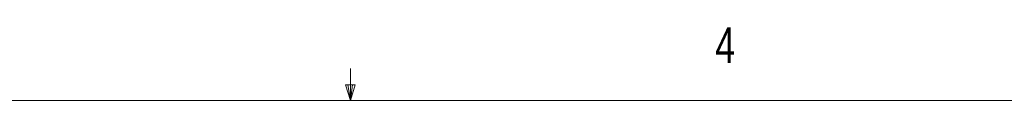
# Model space of a CAD drawing. Header units: millimetres. Extents: x 11 to 421, y 5 to 275.
# Tile 16 of 17: x 193.74 to 259.78, y 270.31 to 275.23. Entities that reach past the tile are written whole.
import ezdxf

# ---------------------------------------------------------------- set-up
doc = ezdxf.new("R2010")
doc.units = ezdxf.units.MM
doc.styles.add('SLDTEXTSTYLE0', font='TXT', dxfattribs={"width": 0.75})

msp = doc.modelspace()

# ---------------------------------------------------------------- linework, layer by layer
at = {"color": 7, "linetype": 'Continuous', "lineweight": 0}
for p, q in [((215.92544, 270.30866), (215.92544, 272.46256)), ((215.92544, 270.30866), (215.58886, 271.37374)), ((216.24434, 271.37374), (215.58886, 271.37374)), ((215.74666, 271.37374), (215.92544, 270.30866)), ((215.92544, 270.30866), (216.24434, 271.37374)), ((216.05012, 271.37374), (215.92544, 270.30866)), ((15.90679, 270.30866), (415.95679, 270.30866))]:
    msp.add_line(p, q, dxfattribs=at)

# ---------------------------------------------------------------- texts
at = {"color": 7, "linetype": 'Continuous', "lineweight": 0, "insert": (240.39319, 275.22566), "char_height": 2.38125, "attachment_point": 1, "style": 'SLDTEXTSTYLE0'}
msp.add_mtext('4', dxfattribs=at)

doc.saveas('drawing.dxf')
